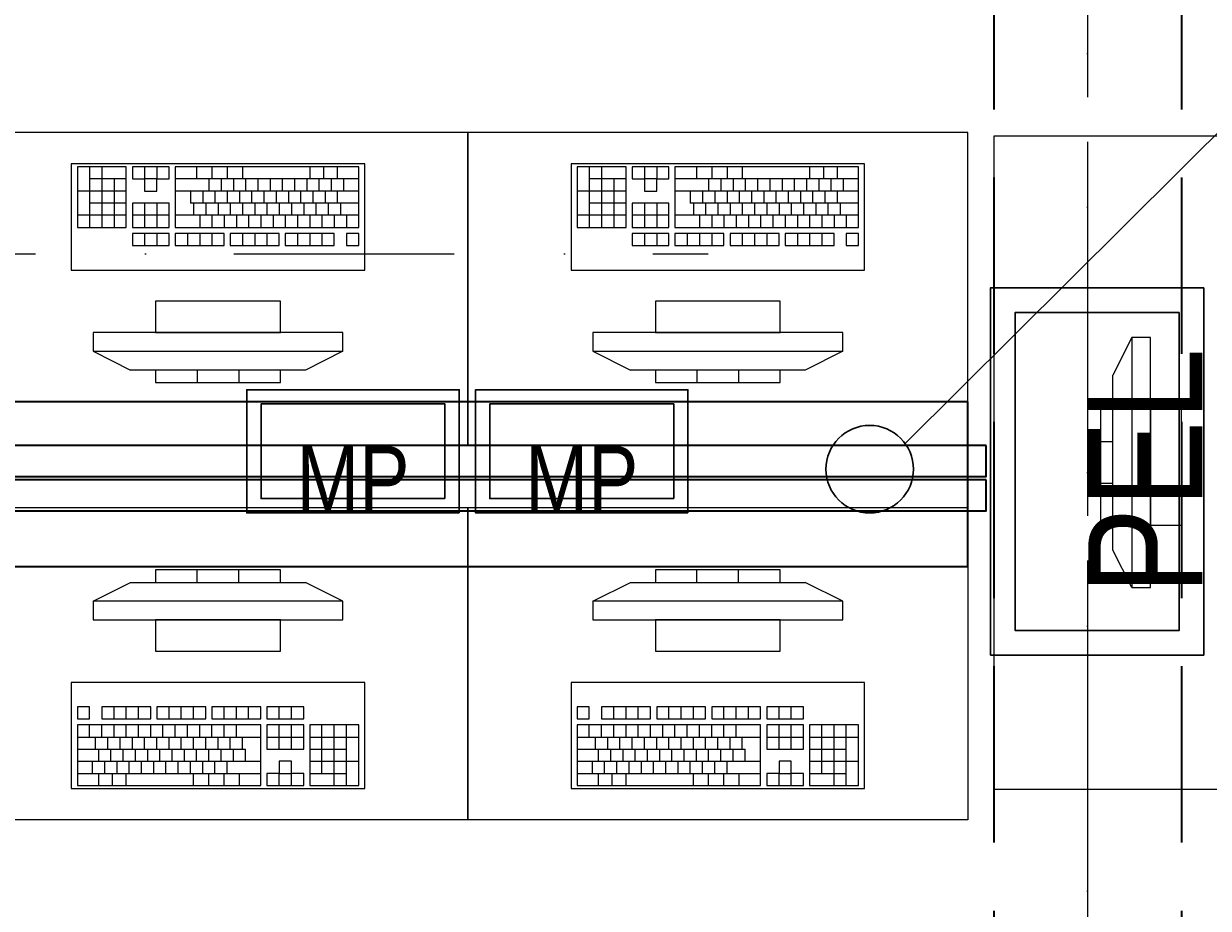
# Model space of a CAD drawing. Header units: millimetres. Extents: x 82175 to 237000, y 24756 to 471700.
# Tile 192 of 256: x 99607 to 101503, y 382323 to 383739. Entities that reach past the tile are written whole.
import ezdxf
from ezdxf.lldxf.tags import DXFTag

# ---------------------------------------------------------------- set-up
doc = ezdxf.new("R2010")
doc.units = ezdxf.units.MM
doc.linetypes.add('Krawędzie ukryte', pattern=[3.912222, 2.822222, -1.09])
doc.linetypes.add('Kropki i Kreski', pattern=[6.702778, 3.527778, -1.763889, 0, -1.411111])
for name, color, linetype, lineweight in [('!! kanał podpoaraperowy z gniazdami', 6, 'Continuous', 35), ('\xa0♦elektryczne', 1, 'Continuous', 30), ('\xa0♦IT - HDMI', 1, 'Continuous', 35), ('\xa0♦IT - opis', 3, 'SOLID', 30)]:
    doc.layers.add(name, color=color, linetype=linetype, lineweight=lineweight)
for name, color, linetype in [('#EL - Teletechnika', 3, 'Continuous'), ('2D - Ogólne', 8, 'Continuous'), ('2D - Rysunki i Obrazki', 8, 'Continuous'), ('Konstrukcja - Belki', 8, 'Continuous'), ('Konstrukcja - Siatka mod', 8, 'Continuous'), ('Wnętrze - Umeblowanie', 8, 'Continuous')]:
    doc.layers.add(name, color=color, linetype=linetype)
doc.styles.get("Standard").update_dxf_attribs({"font": 'arial.ttf'})
tags = doc.linetypes.add('SOLID', pattern=[10, 10, 0]).pattern_tags.tags
tags[6:7] = [DXFTag(74, 4), DXFTag(75, 0), DXFTag(340, '0'), DXFTag(46, 0.0), DXFTag(50, 0.0), DXFTag(44, 0.0), DXFTag(45, 0.0)]
tags[4:5] = [DXFTag(74, 4), DXFTag(75, 0), DXFTag(340, '0'), DXFTag(46, 0.0), DXFTag(50, 0.0), DXFTag(44, 0.0), DXFTag(45, 0.0)]

# ---------------------------------------------------------------- blocks, each defined once
blk = doc.blocks.new('PEl 2')
at = {"layer": '#EL - Teletechnika', "color": 1, "lineweight": 30}
blk.add_lwpolyline([(53978.4, 11970.9), (53390.4, 11970.9), (53390.4, 12311.9), (53978.4, 12311.9)], close=True, dxfattribs=at)
at = {"layer": '#EL - Teletechnika', "color": 7, "lineweight": 30}
blk.add_lwpolyline([(53939, 12010.2), (53429.7, 12010.2), (53429.7, 12272.5), (53939, 12272.5)], close=True, dxfattribs=at)
at = {"layer": '#EL - Teletechnika', "color": 1, "insert": (53684.4, 12064.5), "char_height": 20.791, "attachment_point": 5, "line_spacing_factor": 0.4}
blk.add_mtext('\\fArial Narrow|b0|i0;{\\H8.7679950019x;\\A1;PEL}\\A1;\\fTahoma|b1|i0|c238;\\P', dxfattribs=at)
blk = doc.blocks.new('MP1')
at = {"layer": '#EL - Teletechnika', "color": 1, "lineweight": 30}
blk.add_lwpolyline([(170, 0), (-170, 0), (-170, 197.2), (170, 197.2)], close=True, dxfattribs=at)
at = {"layer": '#EL - Teletechnika', "color": 7, "lineweight": 30}
blk.add_lwpolyline([(147.2, 22.8), (-147.2, 22.8), (-147.2, 174.4), (147.2, 174.4)], close=True, dxfattribs=at)
at = {"layer": '#EL - Teletechnika', "color": 1, "insert": (0, 54.2), "char_height": 12.023, "attachment_point": 5, "line_spacing_factor": 0.4}
blk.add_mtext('\\fArial Narrow|b0|i0;{\\H8.7679950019x;\\A1;MP}\\A1;\\fTahoma|b1|i0|c238;\\P', dxfattribs=at)

msp = doc.modelspace()

# ---------------------------------------------------------------- linework, layer by layer
at = {"layer": '!! kanał podpoaraperowy z gniazdami'}
for points in [[(101147.6, 383063.6), (95620.3, 383063.6), (95620.3, 383013.6), (101147.6, 383013.6)], [(101147.6, 383008.6), (95620.3, 383008.6), (95620.3, 382958.6), (101147.6, 382958.6)]]:
    msp.add_lwpolyline(points, close=True, dxfattribs=at)
at = {"layer": '2D - Ogólne', "color": 8, "linetype": 'Kropki i Kreski', "lineweight": 15, "ltscale": 100}
msp.add_line((95921.2, 383370.2), (100702.6, 383370.2), dxfattribs=at)
at = {"layer": '2D - Rysunki i Obrazki', "color": 8, "linetype": 'Continuous', "lineweight": 35, "ltscale": 100}
for p, q in [((101118.1, 383133.2), (95625.2, 383133.2)), ((101118.1, 382869.7), (101118.1, 383133.2)), ((95625.2, 382869.7), (101118.1, 382869.7))]:
    msp.add_line(p, q, dxfattribs=at)
at = {"layer": 'Konstrukcja - Belki', "color": 8, "linetype": 'Krawędzie ukryte', "lineweight": 35, "ltscale": 100}
for p, q in [((101160, 386231), (101160, 379061)), ((101460, 386231), (101460, 381281))]:
    msp.add_line(p, q, dxfattribs=at)
at = {"layer": 'Konstrukcja - Belki', "color": 8, "linetype": 'Kropki i Kreski', "lineweight": 13, "ltscale": 100}
msp.add_line((101310, 386231), (101310, 379061), dxfattribs=at)
at = {"layer": 'Konstrukcja - Siatka mod', "color": 8, "linetype": 'Kropki i Kreski', "lineweight": 13, "ltscale": 100}
msp.add_line((101310, 389337), (101310, 372372.2), dxfattribs=at)
at = {"layer": 'Wnętrze - Umeblowanie', "color": 8, "linetype": 'Continuous', "lineweight": 13, "ltscale": 100}
for p, q in [((99771.2, 383509.4), (99692.9, 383509.4)), ((99692.9, 383509.4), (99692.9, 383412.4)), ((99712.4, 383509.4), (99712.4, 383412.4)), ((99732, 383509.4), (99732, 383412.4)), ((99771.2, 383412.4), (99771.2, 383509.4)), ((99839.7, 383509.4), (99781, 383509.4)), ((99781, 383509.4), (99781, 383490)), ((99800.6, 383509.4), (99800.6, 383490)), ((99820.2, 383509.4), (99820.2, 383490)), ((99839.7, 383490), (99839.7, 383509.4)), ((100143.3, 383509.4), (99849.5, 383509.4)), ((99849.5, 383509.4), (99849.5, 383412.4)), ((99883.8, 383509.4), (99883.8, 383490)), ((99908.3, 383509.4), (99908.3, 383490)), ((99932.8, 383509.4), (99932.8, 383490)), ((99957.2, 383509.4), (99957.2, 383490)), ((100064.9, 383509.4), (100064.9, 383490)), ((100087, 383509.4), (100087, 383490)), ((100109, 383509.4), (100109, 383490)), ((100143.3, 383412.4), (100143.3, 383509.4)), ((100571.2, 383509.4), (100492.9, 383509.4)), ((100492.9, 383509.4), (100492.9, 383412.4)), ((100512.4, 383509.4), (100512.4, 383412.4)), ((100532, 383509.4), (100532, 383412.4)), ((100571.2, 383412.4), (100571.2, 383509.4)), ((100639.7, 383509.4), (100581, 383509.4)), ((100581, 383509.4), (100581, 383490)), ((100600.6, 383509.4), (100600.6, 383490)), ((100620.2, 383509.4), (100620.2, 383490)), ((100639.7, 383490), (100639.7, 383509.4)), ((100943.3, 383509.4), (100649.5, 383509.4)), ((100649.5, 383509.4), (100649.5, 383412.4)), ((100683.8, 383509.4), (100683.8, 383490)), ((100708.3, 383509.4), (100708.3, 383490)), ((100732.8, 383509.4), (100732.8, 383490)), ((100757.2, 383509.4), (100757.2, 383490)), ((100864.9, 383509.4), (100864.9, 383490)), ((100887, 383509.4), (100887, 383490)), ((100909, 383509.4), (100909, 383490)), ((100943.3, 383412.4), (100943.3, 383509.4)), ((99771.2, 383490), (99712.4, 383490)), ((99751.6, 383490), (99751.6, 383412.4)), ((99781, 383490), (99800.6, 383490)), ((99800.6, 383490), (99800.6, 383470.6)), ((99820.2, 383490), (99800.6, 383490)), ((99820.2, 383470.6), (99820.2, 383490)), ((99820.2, 383490), (99839.7, 383490)), ((100143.3, 383490), (99849.5, 383490)), ((99903.4, 383490), (99903.4, 383470.6)), ((99923, 383490), (99923, 383470.6)), ((99942.6, 383490), (99942.6, 383470.6)), ((99962.1, 383490), (99962.1, 383470.6)), ((99981.7, 383490), (99981.7, 383470.6)), ((100001.3, 383490), (100001.3, 383470.6)), ((100020.9, 383490), (100020.9, 383470.6)), ((100040.5, 383490), (100040.5, 383470.6)), ((100060.1, 383490), (100060.1, 383470.6)), ((100079.6, 383490), (100079.6, 383470.6)), ((100099.2, 383490), (100099.2, 383470.6)), ((100118.8, 383490), (100118.8, 383470.6)), ((100571.2, 383490), (100512.4, 383490)), ((100551.6, 383490), (100551.6, 383412.4)), ((100581, 383490), (100600.6, 383490)), ((100600.6, 383490), (100600.6, 383470.6)), ((100620.2, 383490), (100600.6, 383490)), ((100620.2, 383470.6), (100620.2, 383490)), ((100620.2, 383490), (100639.7, 383490)), ((100943.3, 383490), (100649.5, 383490)), ((100703.4, 383490), (100703.4, 383470.6)), ((100723, 383490), (100723, 383470.6)), ((100742.6, 383490), (100742.6, 383470.6)), ((100762.1, 383490), (100762.1, 383470.6)), ((100781.7, 383490), (100781.7, 383470.6)), ((100801.3, 383490), (100801.3, 383470.6)), ((100820.9, 383490), (100820.9, 383470.6)), ((100840.5, 383490), (100840.5, 383470.6)), ((100860.1, 383490), (100860.1, 383470.6)), ((100879.6, 383490), (100879.6, 383470.6)), ((100899.2, 383490), (100899.2, 383470.6)), ((100918.8, 383490), (100918.8, 383470.6)), ((99771.2, 383470.6), (99692.9, 383470.6)), ((99800.6, 383470.6), (99820.2, 383470.6)), ((100143.3, 383470.6), (99849.5, 383470.6)), ((99874, 383470.6), (99874, 383451.2)), ((99893.6, 383470.6), (99893.6, 383451.2)), ((99913.2, 383470.6), (99913.2, 383451.2)), ((99932.8, 383470.6), (99932.8, 383451.2)), ((99952.3, 383470.6), (99952.3, 383451.2)), ((99971.9, 383470.6), (99971.9, 383451.2)), ((99991.5, 383470.6), (99991.5, 383451.2)), ((100011.1, 383470.6), (100011.1, 383451.2)), ((100030.7, 383470.6), (100030.7, 383451.2)), ((100050.3, 383470.6), (100050.3, 383451.2)), ((100069.8, 383470.6), (100069.8, 383451.2)), ((100089.4, 383470.6), (100089.4, 383451.2)), ((100109, 383470.6), (100109, 383451.2)), ((100571.2, 383470.6), (100492.9, 383470.6)), ((100600.6, 383470.6), (100620.2, 383470.6)), ((100943.3, 383470.6), (100649.5, 383470.6)), ((100674, 383470.6), (100674, 383451.2)), ((100693.6, 383470.6), (100693.6, 383451.2)), ((100713.2, 383470.6), (100713.2, 383451.2)), ((100732.8, 383470.6), (100732.8, 383451.2)), ((100752.3, 383470.6), (100752.3, 383451.2)), ((100771.9, 383470.6), (100771.9, 383451.2)), ((100791.5, 383470.6), (100791.5, 383451.2)), ((100811.1, 383470.6), (100811.1, 383451.2)), ((100830.7, 383470.6), (100830.7, 383451.2)), ((100850.3, 383470.6), (100850.3, 383451.2)), ((100869.8, 383470.6), (100869.8, 383451.2)), ((100889.4, 383470.6), (100889.4, 383451.2)), ((100909, 383470.6), (100909, 383451.2)), ((99771.2, 383451.2), (99712.4, 383451.2)), ((99839.7, 383451.2), (99781, 383451.2)), ((99781, 383451.2), (99781, 383412.4)), ((99800.6, 383451.2), (99800.6, 383412.4)), ((99820.2, 383451.2), (99820.2, 383412.4)), ((99839.7, 383412.4), (99839.7, 383451.2)), ((100143.3, 383451.2), (99874, 383451.2)), ((99878.9, 383451.2), (99878.9, 383431.8)), ((99898.5, 383451.2), (99898.5, 383431.8)), ((99918.1, 383451.2), (99918.1, 383431.8)), ((99937.7, 383451.2), (99937.7, 383431.8)), ((99957.2, 383451.2), (99957.2, 383431.8)), ((99976.8, 383451.2), (99976.8, 383431.8)), ((99996.4, 383451.2), (99996.4, 383431.8)), ((100016, 383451.2), (100016, 383431.8)), ((100035.6, 383451.2), (100035.6, 383431.8)), ((100055.2, 383451.2), (100055.2, 383431.8)), ((100074.7, 383451.2), (100074.7, 383431.8)), ((100094.3, 383451.2), (100094.3, 383431.8)), ((100113.9, 383451.2), (100113.9, 383431.8)), ((100571.2, 383451.2), (100512.4, 383451.2)), ((100639.7, 383451.2), (100581, 383451.2)), ((100581, 383451.2), (100581, 383412.4)), ((100600.6, 383451.2), (100600.6, 383412.4)), ((100620.2, 383451.2), (100620.2, 383412.4)), ((100639.7, 383412.4), (100639.7, 383451.2)), ((100943.3, 383451.2), (100674, 383451.2)), ((100678.9, 383451.2), (100678.9, 383431.8)), ((100698.5, 383451.2), (100698.5, 383431.8)), ((100718.1, 383451.2), (100718.1, 383431.8)), ((100737.7, 383451.2), (100737.7, 383431.8)), ((100757.2, 383451.2), (100757.2, 383431.8)), ((100776.8, 383451.2), (100776.8, 383431.8)), ((100796.4, 383451.2), (100796.4, 383431.8)), ((100816, 383451.2), (100816, 383431.8)), ((100835.6, 383451.2), (100835.6, 383431.8)), ((100855.2, 383451.2), (100855.2, 383431.8)), ((100874.7, 383451.2), (100874.7, 383431.8)), ((100894.3, 383451.2), (100894.3, 383431.8)), ((100913.9, 383451.2), (100913.9, 383431.8)), ((99771.2, 383431.8), (99692.9, 383431.8)), ((99839.7, 383431.8), (99781, 383431.8)), ((100143.3, 383431.8), (99849.5, 383431.8)), ((99888.7, 383431.8), (99888.7, 383412.4)), ((99908.3, 383431.8), (99908.3, 383412.4)), ((99927.9, 383431.8), (99927.9, 383412.4)), ((99947.4, 383431.8), (99947.4, 383412.4)), ((99967, 383431.8), (99967, 383412.4)), ((99986.6, 383431.8), (99986.6, 383412.4)), ((100006.2, 383431.8), (100006.2, 383412.4)), ((100025.8, 383431.8), (100025.8, 383412.4)), ((100045.4, 383431.8), (100045.4, 383412.4)), ((100064.9, 383431.8), (100064.9, 383412.4)), ((100084.5, 383431.8), (100084.5, 383412.4)), ((100104.1, 383431.8), (100104.1, 383412.4)), ((100123.7, 383431.8), (100123.7, 383412.4)), ((100571.2, 383431.8), (100492.9, 383431.8)), ((100639.7, 383431.8), (100581, 383431.8)), ((100943.3, 383431.8), (100649.5, 383431.8)), ((100688.7, 383431.8), (100688.7, 383412.4)), ((100708.3, 383431.8), (100708.3, 383412.4)), ((100727.9, 383431.8), (100727.9, 383412.4)), ((100747.4, 383431.8), (100747.4, 383412.4)), ((100767, 383431.8), (100767, 383412.4)), ((100786.6, 383431.8), (100786.6, 383412.4)), ((100806.2, 383431.8), (100806.2, 383412.4)), ((100825.8, 383431.8), (100825.8, 383412.4)), ((100845.4, 383431.8), (100845.4, 383412.4)), ((100864.9, 383431.8), (100864.9, 383412.4)), ((100884.5, 383431.8), (100884.5, 383412.4)), ((100904.1, 383431.8), (100904.1, 383412.4)), ((100923.7, 383431.8), (100923.7, 383412.4)), ((99692.9, 383412.4), (99771.2, 383412.4)), ((99781, 383412.4), (99839.7, 383412.4)), ((99839.7, 383402.7), (99781, 383402.7)), ((99781, 383402.7), (99781, 383383.3)), ((99800.6, 383402.7), (99800.6, 383383.3)), ((99820.2, 383402.7), (99820.2, 383383.3)), ((99839.7, 383383.3), (99839.7, 383402.7)), ((99849.5, 383412.4), (100143.3, 383412.4)), ((99927.9, 383402.7), (99849.5, 383402.7)), ((99849.5, 383402.7), (99849.5, 383383.3)), ((99869.1, 383402.7), (99869.1, 383383.3)), ((99888.7, 383402.7), (99888.7, 383383.3)), ((99908.3, 383402.7), (99908.3, 383383.3)), ((99927.9, 383383.3), (99927.9, 383402.7)), ((100016, 383402.7), (99937.7, 383402.7)), ((99937.7, 383402.7), (99937.7, 383383.3)), ((99957.2, 383402.7), (99957.2, 383383.3)), ((99976.8, 383402.7), (99976.8, 383383.3)), ((99996.4, 383402.7), (99996.4, 383383.3)), ((100016, 383383.3), (100016, 383402.7)), ((100104.1, 383402.7), (100025.8, 383402.7)), ((100025.8, 383402.7), (100025.8, 383383.3)), ((100045.4, 383402.7), (100045.4, 383383.3)), ((100064.9, 383402.7), (100064.9, 383383.3)), ((100084.5, 383402.7), (100084.5, 383383.3)), ((100104.1, 383383.3), (100104.1, 383402.7)), ((100143.3, 383402.7), (100123.7, 383402.7)), ((100123.7, 383402.7), (100123.7, 383383.3)), ((100143.3, 383383.3), (100143.3, 383402.7)), ((100492.9, 383412.4), (100571.2, 383412.4)), ((100581, 383412.4), (100639.7, 383412.4)), ((100639.7, 383402.7), (100581, 383402.7)), ((100581, 383402.7), (100581, 383383.3)), ((100600.6, 383402.7), (100600.6, 383383.3)), ((100620.2, 383402.7), (100620.2, 383383.3)), ((100639.7, 383383.3), (100639.7, 383402.7)), ((100649.5, 383412.4), (100943.3, 383412.4)), ((100727.9, 383402.7), (100649.5, 383402.7)), ((100649.5, 383402.7), (100649.5, 383383.3)), ((100669.1, 383402.7), (100669.1, 383383.3)), ((100688.7, 383402.7), (100688.7, 383383.3)), ((100708.3, 383402.7), (100708.3, 383383.3)), ((100727.9, 383383.3), (100727.9, 383402.7)), ((100816, 383402.7), (100737.7, 383402.7)), ((100737.7, 383402.7), (100737.7, 383383.3)), ((100757.2, 383402.7), (100757.2, 383383.3)), ((100776.8, 383402.7), (100776.8, 383383.3)), ((100796.4, 383402.7), (100796.4, 383383.3)), ((100816, 383383.3), (100816, 383402.7)), ((100904.1, 383402.7), (100825.8, 383402.7)), ((100825.8, 383402.7), (100825.8, 383383.3)), ((100845.4, 383402.7), (100845.4, 383383.3)), ((100864.9, 383402.7), (100864.9, 383383.3)), ((100884.5, 383402.7), (100884.5, 383383.3)), ((100904.1, 383383.3), (100904.1, 383402.7)), ((100943.3, 383402.7), (100923.7, 383402.7)), ((100923.7, 383402.7), (100923.7, 383383.3)), ((100943.3, 383383.3), (100943.3, 383402.7)), ((99781, 383383.3), (99839.7, 383383.3)), ((99849.5, 383383.3), (99927.9, 383383.3)), ((99937.7, 383383.3), (100016, 383383.3)), ((100025.8, 383383.3), (100104.1, 383383.3)), ((100123.7, 383383.3), (100143.3, 383383.3)), ((100581, 383383.3), (100639.7, 383383.3)), ((100649.5, 383383.3), (100727.9, 383383.3)), ((100737.7, 383383.3), (100816, 383383.3)), ((100825.8, 383383.3), (100904.1, 383383.3)), ((100923.7, 383383.3), (100943.3, 383383.3)), ((100018.1, 383294.2), (99818.1, 383294.2)), ((99818.1, 383294.2), (99818.1, 383244.2)), ((100018.1, 383244.2), (100018.1, 383294.2)), ((100818.1, 383294.2), (100618.1, 383294.2)), ((100618.1, 383294.2), (100618.1, 383244.2)), ((100818.1, 383244.2), (100818.1, 383294.2)), ((100118.1, 383244.2), (99718.1, 383244.2)), ((99718.1, 383244.2), (99718.1, 383214.2)), ((99818.1, 383244.2), (100018.1, 383244.2)), ((100118.1, 383214.2), (100118.1, 383244.2)), ((100918.1, 383244.2), (100518.1, 383244.2)), ((100518.1, 383244.2), (100518.1, 383214.2)), ((100618.1, 383244.2), (100818.1, 383244.2)), ((100918.1, 383214.2), (100918.1, 383244.2)), ((101380.5, 383236.1), (101350.5, 383176.1)), ((101410.5, 383236.1), (101380.5, 383236.1)), ((101380.5, 383236.1), (101380.5, 382836.1)), ((101410.5, 382836.1), (101410.5, 383236.1)), ((99718.1, 383214.2), (100118.1, 383214.2)), ((99718.1, 383214.2), (99778.1, 383184.2)), ((100118.1, 383214.2), (100058.1, 383184.2)), ((100518.1, 383214.2), (100918.1, 383214.2)), ((100518.1, 383214.2), (100578.1, 383184.2)), ((100918.1, 383214.2), (100858.1, 383184.2)), ((100058.1, 383184.2), (99778.1, 383184.2)), ((100018.1, 383184.2), (99818.1, 383184.2)), ((99818.1, 383184.2), (99818.1, 383164.2)), ((99884.7, 383184.2), (99884.7, 383164.2)), ((99951.4, 383184.2), (99951.4, 383164.2)), ((100018.1, 383164.2), (100018.1, 383184.2)), ((100858.1, 383184.2), (100578.1, 383184.2)), ((100818.1, 383184.2), (100618.1, 383184.2)), ((100618.1, 383184.2), (100618.1, 383164.2)), ((100684.7, 383184.2), (100684.7, 383164.2)), ((100751.4, 383184.2), (100751.4, 383164.2)), ((100818.1, 383164.2), (100818.1, 383184.2)), ((101350.5, 382896.1), (101350.5, 383176.1)), ((99818.1, 383164.2), (100018.1, 383164.2)), ((100618.1, 383164.2), (100818.1, 383164.2)), ((101350.5, 383136.1), (101330.5, 383136.1)), ((101330.5, 383136.1), (101330.5, 382936.1)), ((101350.5, 382936.1), (101350.5, 383136.1)), ((101460.5, 383136.1), (101410.5, 383136.1)), ((101410.5, 383136.1), (101410.5, 382936.1)), ((101460.5, 382936.1), (101460.5, 383136.1)), ((101350.5, 383069.4), (101330.5, 383069.4)), ((101350.5, 383002.8), (101330.5, 383002.8)), ((101330.5, 382936.1), (101350.5, 382936.1)), ((101410.5, 382936.1), (101460.5, 382936.1)), ((101380.5, 382836.1), (101350.5, 382896.1)), ((100018.1, 382864.2), (99818.1, 382864.2)), ((99818.1, 382864.2), (99818.1, 382844.2)), ((99884.7, 382844.2), (99884.7, 382864.2)), ((99951.4, 382844.2), (99951.4, 382864.2)), ((100018.1, 382844.2), (100018.1, 382864.2)), ((100818.1, 382864.2), (100618.1, 382864.2)), ((100618.1, 382864.2), (100618.1, 382844.2)), ((100684.7, 382844.2), (100684.7, 382864.2)), ((100751.4, 382844.2), (100751.4, 382864.2)), ((100818.1, 382844.2), (100818.1, 382864.2)), ((99718.1, 382814.2), (99778.1, 382844.2)), ((99778.1, 382844.2), (100058.1, 382844.2)), ((99818.1, 382844.2), (100018.1, 382844.2)), ((100118.1, 382814.2), (100058.1, 382844.2)), ((100518.1, 382814.2), (100578.1, 382844.2)), ((100578.1, 382844.2), (100858.1, 382844.2)), ((100618.1, 382844.2), (100818.1, 382844.2)), ((100918.1, 382814.2), (100858.1, 382844.2)), ((101380.5, 382836.1), (101410.5, 382836.1)), ((100118.1, 382814.2), (99718.1, 382814.2)), ((99718.1, 382814.2), (99718.1, 382784.2)), ((100118.1, 382784.2), (100118.1, 382814.2)), ((100918.1, 382814.2), (100518.1, 382814.2)), ((100518.1, 382814.2), (100518.1, 382784.2)), ((100918.1, 382784.2), (100918.1, 382814.2)), ((99718.1, 382784.2), (100118.1, 382784.2)), ((100018.1, 382784.2), (99818.1, 382784.2)), ((99818.1, 382784.2), (99818.1, 382734.2)), ((100018.1, 382734.2), (100018.1, 382784.2)), ((100518.1, 382784.2), (100918.1, 382784.2)), ((100818.1, 382784.2), (100618.1, 382784.2)), ((100618.1, 382784.2), (100618.1, 382734.2)), ((100818.1, 382734.2), (100818.1, 382784.2)), ((99818.1, 382734.2), (100018.1, 382734.2)), ((100618.1, 382734.2), (100818.1, 382734.2)), ((99712.4, 382645.1), (99692.9, 382645.1)), ((99692.9, 382645.1), (99692.9, 382625.8)), ((99712.4, 382625.8), (99712.4, 382645.1)), ((99810.4, 382645.1), (99732, 382645.1)), ((99732, 382645.1), (99732, 382625.8)), ((99751.6, 382625.8), (99751.6, 382645.1)), ((99771.2, 382625.8), (99771.2, 382645.1)), ((99790.8, 382625.8), (99790.8, 382645.1)), ((99810.4, 382625.8), (99810.4, 382645.1)), ((99898.5, 382645.1), (99820.2, 382645.1)), ((99820.2, 382645.1), (99820.2, 382625.8)), ((99839.7, 382625.8), (99839.7, 382645.1)), ((99859.3, 382625.8), (99859.3, 382645.1)), ((99878.9, 382625.8), (99878.9, 382645.1)), ((99898.5, 382625.8), (99898.5, 382645.1)), ((99986.6, 382645.1), (99908.3, 382645.1)), ((99908.3, 382645.1), (99908.3, 382625.8)), ((99927.9, 382625.8), (99927.9, 382645.1)), ((99947.4, 382625.8), (99947.4, 382645.1)), ((99967, 382625.8), (99967, 382645.1)), ((99986.6, 382625.8), (99986.6, 382645.1)), ((100055.2, 382645.1), (99996.4, 382645.1)), ((99996.4, 382645.1), (99996.4, 382625.8)), ((100016, 382625.8), (100016, 382645.1)), ((100035.6, 382625.8), (100035.6, 382645.1)), ((100055.2, 382625.8), (100055.2, 382645.1)), ((100512.4, 382645.1), (100492.9, 382645.1)), ((100492.9, 382645.1), (100492.9, 382625.8)), ((100512.4, 382625.8), (100512.4, 382645.1)), ((100610.4, 382645.1), (100532, 382645.1)), ((100532, 382645.1), (100532, 382625.8)), ((100551.6, 382625.8), (100551.6, 382645.1)), ((100571.2, 382625.8), (100571.2, 382645.1)), ((100590.8, 382625.8), (100590.8, 382645.1)), ((100610.4, 382625.8), (100610.4, 382645.1)), ((100698.5, 382645.1), (100620.2, 382645.1)), ((100620.2, 382645.1), (100620.2, 382625.8)), ((100639.7, 382625.8), (100639.7, 382645.1)), ((100659.3, 382625.8), (100659.3, 382645.1)), ((100678.9, 382625.8), (100678.9, 382645.1)), ((100698.5, 382625.8), (100698.5, 382645.1)), ((100786.6, 382645.1), (100708.3, 382645.1)), ((100708.3, 382645.1), (100708.3, 382625.8)), ((100727.9, 382625.8), (100727.9, 382645.1)), ((100747.4, 382625.8), (100747.4, 382645.1)), ((100767, 382625.8), (100767, 382645.1)), ((100786.6, 382625.8), (100786.6, 382645.1)), ((100855.2, 382645.1), (100796.4, 382645.1)), ((100796.4, 382645.1), (100796.4, 382625.8)), ((100816, 382625.8), (100816, 382645.1)), ((100835.6, 382625.8), (100835.6, 382645.1)), ((100855.2, 382625.8), (100855.2, 382645.1)), ((99692.9, 382625.8), (99712.4, 382625.8)), ((99732, 382625.8), (99810.4, 382625.8)), ((99820.2, 382625.8), (99898.5, 382625.8)), ((99908.3, 382625.8), (99986.6, 382625.8)), ((99996.4, 382625.8), (100055.2, 382625.8)), ((100492.9, 382625.8), (100512.4, 382625.8)), ((100532, 382625.8), (100610.4, 382625.8)), ((100620.2, 382625.8), (100698.5, 382625.8)), ((100708.3, 382625.8), (100786.6, 382625.8)), ((100796.4, 382625.8), (100855.2, 382625.8)), ((99986.6, 382616.1), (99692.9, 382616.1)), ((99692.9, 382616.1), (99692.9, 382519.1)), ((99712.4, 382596.7), (99712.4, 382616.1)), ((99732, 382596.7), (99732, 382616.1)), ((99751.6, 382596.7), (99751.6, 382616.1)), ((99771.2, 382596.7), (99771.2, 382616.1)), ((99790.8, 382596.7), (99790.8, 382616.1)), ((99810.4, 382596.7), (99810.4, 382616.1)), ((99829.9, 382596.7), (99829.9, 382616.1)), ((99849.5, 382596.7), (99849.5, 382616.1)), ((99869.1, 382596.7), (99869.1, 382616.1)), ((99888.7, 382596.7), (99888.7, 382616.1)), ((99908.3, 382596.7), (99908.3, 382616.1)), ((99927.9, 382596.7), (99927.9, 382616.1)), ((99947.4, 382596.7), (99947.4, 382616.1)), ((99986.6, 382519.1), (99986.6, 382616.1)), ((100055.2, 382616.1), (99996.4, 382616.1)), ((99996.4, 382616.1), (99996.4, 382577.3)), ((100016, 382577.3), (100016, 382616.1)), ((100035.6, 382577.3), (100035.6, 382616.1)), ((100055.2, 382577.3), (100055.2, 382616.1)), ((100143.3, 382616.1), (100064.9, 382616.1)), ((100064.9, 382616.1), (100064.9, 382519.1)), ((100084.5, 382538.5), (100084.5, 382616.1)), ((100104.1, 382519.1), (100104.1, 382616.1)), ((100123.7, 382519.1), (100123.7, 382616.1)), ((100143.3, 382519.1), (100143.3, 382616.1)), ((100786.6, 382616.1), (100492.9, 382616.1)), ((100492.9, 382616.1), (100492.9, 382519.1)), ((100512.4, 382596.7), (100512.4, 382616.1)), ((100532, 382596.7), (100532, 382616.1)), ((100551.6, 382596.7), (100551.6, 382616.1)), ((100571.2, 382596.7), (100571.2, 382616.1)), ((100590.8, 382596.7), (100590.8, 382616.1)), ((100610.4, 382596.7), (100610.4, 382616.1)), ((100629.9, 382596.7), (100629.9, 382616.1)), ((100649.5, 382596.7), (100649.5, 382616.1)), ((100669.1, 382596.7), (100669.1, 382616.1)), ((100688.7, 382596.7), (100688.7, 382616.1)), ((100708.3, 382596.7), (100708.3, 382616.1)), ((100727.9, 382596.7), (100727.9, 382616.1)), ((100747.4, 382596.7), (100747.4, 382616.1)), ((100786.6, 382519.1), (100786.6, 382616.1)), ((100855.2, 382616.1), (100796.4, 382616.1)), ((100796.4, 382616.1), (100796.4, 382577.3)), ((100816, 382577.3), (100816, 382616.1)), ((100835.6, 382577.3), (100835.6, 382616.1)), ((100855.2, 382577.3), (100855.2, 382616.1)), ((100943.3, 382616.1), (100864.9, 382616.1)), ((100864.9, 382616.1), (100864.9, 382519.1)), ((100884.5, 382538.5), (100884.5, 382616.1)), ((100904.1, 382519.1), (100904.1, 382616.1)), ((100923.7, 382519.1), (100923.7, 382616.1)), ((100943.3, 382519.1), (100943.3, 382616.1)), ((99692.9, 382596.7), (99986.6, 382596.7)), ((99722.2, 382577.3), (99722.2, 382596.7)), ((99741.8, 382577.3), (99741.8, 382596.7)), ((99761.4, 382577.3), (99761.4, 382596.7)), ((99781, 382577.3), (99781, 382596.7)), ((99800.6, 382577.3), (99800.6, 382596.7)), ((99820.2, 382577.3), (99820.2, 382596.7)), ((99839.7, 382577.3), (99839.7, 382596.7)), ((99859.3, 382577.3), (99859.3, 382596.7)), ((99878.9, 382577.3), (99878.9, 382596.7)), ((99898.5, 382577.3), (99898.5, 382596.7)), ((99918.1, 382577.3), (99918.1, 382596.7)), ((99937.7, 382577.3), (99937.7, 382596.7)), ((99957.2, 382577.3), (99957.2, 382596.7)), ((99996.4, 382596.7), (100055.2, 382596.7)), ((100064.9, 382596.7), (100143.3, 382596.7)), ((100492.9, 382596.7), (100786.6, 382596.7)), ((100522.2, 382577.3), (100522.2, 382596.7)), ((100541.8, 382577.3), (100541.8, 382596.7)), ((100561.4, 382577.3), (100561.4, 382596.7)), ((100581, 382577.3), (100581, 382596.7)), ((100600.6, 382577.3), (100600.6, 382596.7)), ((100620.2, 382577.3), (100620.2, 382596.7)), ((100639.7, 382577.3), (100639.7, 382596.7)), ((100659.3, 382577.3), (100659.3, 382596.7)), ((100678.9, 382577.3), (100678.9, 382596.7)), ((100698.5, 382577.3), (100698.5, 382596.7)), ((100718.1, 382577.3), (100718.1, 382596.7)), ((100737.7, 382577.3), (100737.7, 382596.7)), ((100757.2, 382577.3), (100757.2, 382596.7)), ((100796.4, 382596.7), (100855.2, 382596.7)), ((100864.9, 382596.7), (100943.3, 382596.7)), ((99692.9, 382577.3), (99962.1, 382577.3)), ((99727.1, 382557.9), (99727.1, 382577.3)), ((99746.7, 382557.9), (99746.7, 382577.3)), ((99766.3, 382557.9), (99766.3, 382577.3)), ((99785.9, 382557.9), (99785.9, 382577.3)), ((99805.5, 382557.9), (99805.5, 382577.3)), ((99825.1, 382557.9), (99825.1, 382577.3)), ((99844.6, 382557.9), (99844.6, 382577.3)), ((99864.2, 382557.9), (99864.2, 382577.3)), ((99883.8, 382557.9), (99883.8, 382577.3)), ((99903.4, 382557.9), (99903.4, 382577.3)), ((99923, 382557.9), (99923, 382577.3)), ((99942.6, 382557.9), (99942.6, 382577.3)), ((99962.1, 382557.9), (99962.1, 382577.3)), ((99996.4, 382577.3), (100055.2, 382577.3)), ((100064.9, 382577.3), (100123.7, 382577.3)), ((100492.9, 382577.3), (100762.1, 382577.3)), ((100527.1, 382557.9), (100527.1, 382577.3)), ((100546.7, 382557.9), (100546.7, 382577.3)), ((100566.3, 382557.9), (100566.3, 382577.3)), ((100585.9, 382557.9), (100585.9, 382577.3)), ((100605.5, 382557.9), (100605.5, 382577.3)), ((100625.1, 382557.9), (100625.1, 382577.3)), ((100644.6, 382557.9), (100644.6, 382577.3)), ((100664.2, 382557.9), (100664.2, 382577.3)), ((100683.8, 382557.9), (100683.8, 382577.3)), ((100703.4, 382557.9), (100703.4, 382577.3)), ((100723, 382557.9), (100723, 382577.3)), ((100742.6, 382557.9), (100742.6, 382577.3)), ((100762.1, 382557.9), (100762.1, 382577.3)), ((100796.4, 382577.3), (100855.2, 382577.3)), ((100864.9, 382577.3), (100923.7, 382577.3)), ((99692.9, 382557.9), (99986.6, 382557.9)), ((99717.3, 382538.5), (99717.3, 382557.9)), ((99736.9, 382538.5), (99736.9, 382557.9)), ((99756.5, 382538.5), (99756.5, 382557.9)), ((99776.1, 382538.5), (99776.1, 382557.9)), ((99795.7, 382538.5), (99795.7, 382557.9)), ((99815.3, 382538.5), (99815.3, 382557.9)), ((99834.8, 382538.5), (99834.8, 382557.9)), ((99854.4, 382538.5), (99854.4, 382557.9)), ((99874, 382538.5), (99874, 382557.9)), ((99893.6, 382538.5), (99893.6, 382557.9)), ((99913.2, 382538.5), (99913.2, 382557.9)), ((99932.8, 382538.5), (99932.8, 382557.9)), ((100035.6, 382557.9), (100016, 382557.9)), ((100016, 382557.9), (100016, 382538.5)), ((100035.6, 382538.5), (100035.6, 382557.9)), ((100064.9, 382557.9), (100143.3, 382557.9)), ((100492.9, 382557.9), (100786.6, 382557.9)), ((100517.3, 382538.5), (100517.3, 382557.9)), ((100536.9, 382538.5), (100536.9, 382557.9)), ((100556.5, 382538.5), (100556.5, 382557.9)), ((100576.1, 382538.5), (100576.1, 382557.9)), ((100595.7, 382538.5), (100595.7, 382557.9)), ((100615.3, 382538.5), (100615.3, 382557.9)), ((100634.8, 382538.5), (100634.8, 382557.9)), ((100654.4, 382538.5), (100654.4, 382557.9)), ((100674, 382538.5), (100674, 382557.9)), ((100693.6, 382538.5), (100693.6, 382557.9)), ((100713.2, 382538.5), (100713.2, 382557.9)), ((100732.8, 382538.5), (100732.8, 382557.9)), ((100835.6, 382557.9), (100816, 382557.9)), ((100816, 382557.9), (100816, 382538.5)), ((100835.6, 382538.5), (100835.6, 382557.9)), ((100864.9, 382557.9), (100943.3, 382557.9)), ((99692.9, 382538.5), (99986.6, 382538.5)), ((99727.1, 382519.1), (99727.1, 382538.5)), ((99749.2, 382519.1), (99749.2, 382538.5)), ((99771.2, 382519.1), (99771.2, 382538.5)), ((99878.9, 382519.1), (99878.9, 382538.5)), ((99903.4, 382519.1), (99903.4, 382538.5)), ((99927.9, 382519.1), (99927.9, 382538.5)), ((99952.3, 382519.1), (99952.3, 382538.5)), ((100016, 382538.5), (99996.4, 382538.5)), ((99996.4, 382538.5), (99996.4, 382519.1)), ((100016, 382519.1), (100016, 382538.5)), ((100016, 382538.5), (100035.6, 382538.5)), ((100055.2, 382538.5), (100035.6, 382538.5)), ((100035.6, 382519.1), (100035.6, 382538.5)), ((100055.2, 382519.1), (100055.2, 382538.5)), ((100064.9, 382538.5), (100123.7, 382538.5)), ((100492.9, 382538.5), (100786.6, 382538.5)), ((100527.1, 382519.1), (100527.1, 382538.5)), ((100549.2, 382519.1), (100549.2, 382538.5)), ((100571.2, 382519.1), (100571.2, 382538.5)), ((100678.9, 382519.1), (100678.9, 382538.5)), ((100703.4, 382519.1), (100703.4, 382538.5)), ((100727.9, 382519.1), (100727.9, 382538.5)), ((100752.3, 382519.1), (100752.3, 382538.5)), ((100816, 382538.5), (100796.4, 382538.5)), ((100796.4, 382538.5), (100796.4, 382519.1)), ((100816, 382519.1), (100816, 382538.5)), ((100816, 382538.5), (100835.6, 382538.5)), ((100855.2, 382538.5), (100835.6, 382538.5)), ((100835.6, 382519.1), (100835.6, 382538.5)), ((100855.2, 382519.1), (100855.2, 382538.5)), ((100864.9, 382538.5), (100923.7, 382538.5)), ((99692.9, 382519.1), (99986.6, 382519.1)), ((99996.4, 382519.1), (100055.2, 382519.1)), ((100064.9, 382519.1), (100143.3, 382519.1)), ((100492.9, 382519.1), (100786.6, 382519.1)), ((100796.4, 382519.1), (100855.2, 382519.1)), ((100864.9, 382519.1), (100943.3, 382519.1))]:
    msp.add_line(p, q, dxfattribs=at)
at = {"layer": 'Wnętrze - Umeblowanie', "color": 8, "linetype": 'Continuous', "lineweight": 13, "ltscale": 100, "flags": 128}
for points in [[(99518.1, 383064.2), (100318.1, 383064.2), (100318.1, 383564.2), (99518.1, 383564.2)], [(100318.1, 383064.2), (101118.1, 383064.2), (101118.1, 383564.2), (100318.1, 383564.2)], [(101160, 383558.7), (101160, 382513.5), (101730.5, 382513.5), (101730.5, 383558.7)], [(100153.1, 383344.2), (100153.1, 383514.2), (99683.1, 383514.2), (99683.1, 383344.2)], [(100953.1, 383344.2), (100953.1, 383514.2), (100483.1, 383514.2), (100483.1, 383344.2)], [(99518.1, 382964.2), (100318.1, 382964.2), (100318.1, 382464.2), (99518.1, 382464.2)], [(100318.1, 382964.2), (101118.1, 382964.2), (101118.1, 382464.2), (100318.1, 382464.2)], [(99683.1, 382684.2), (99683.1, 382514.2), (100153.1, 382514.2), (100153.1, 382684.2)], [(100483.1, 382684.2), (100483.1, 382514.2), (100953.1, 382514.2), (100953.1, 382684.2)]]:
    msp.add_lwpolyline(points, close=True, dxfattribs=at)
at = {"layer": '\xa0♦IT - opis', "color": 7, "linetype": 'Continuous', "lineweight": 0}
msp.add_line((101591.9, 383637.1), (101017.9, 383066.6), dxfattribs=at)
at = {"layer": '\xa0♦IT - opis', "color": 7}
msp.add_circle((100961.2, 383025.5), 70, dxfattribs=at)

# ---------------------------------------------------------------- block references
at = {"layer": '\xa0♦elektryczne'}
for p in [(100134.1, 382955.5), (100500.3, 382955.5)]:
    msp.add_blockref('MP1', p, dxfattribs=at)
at = {"layer": '\xa0♦IT - HDMI', "rotation": 89.99999999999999}
msp.add_blockref('PEl 2', (113466.7, 329337.4), dxfattribs=at)

doc.saveas('drawing.dxf')
